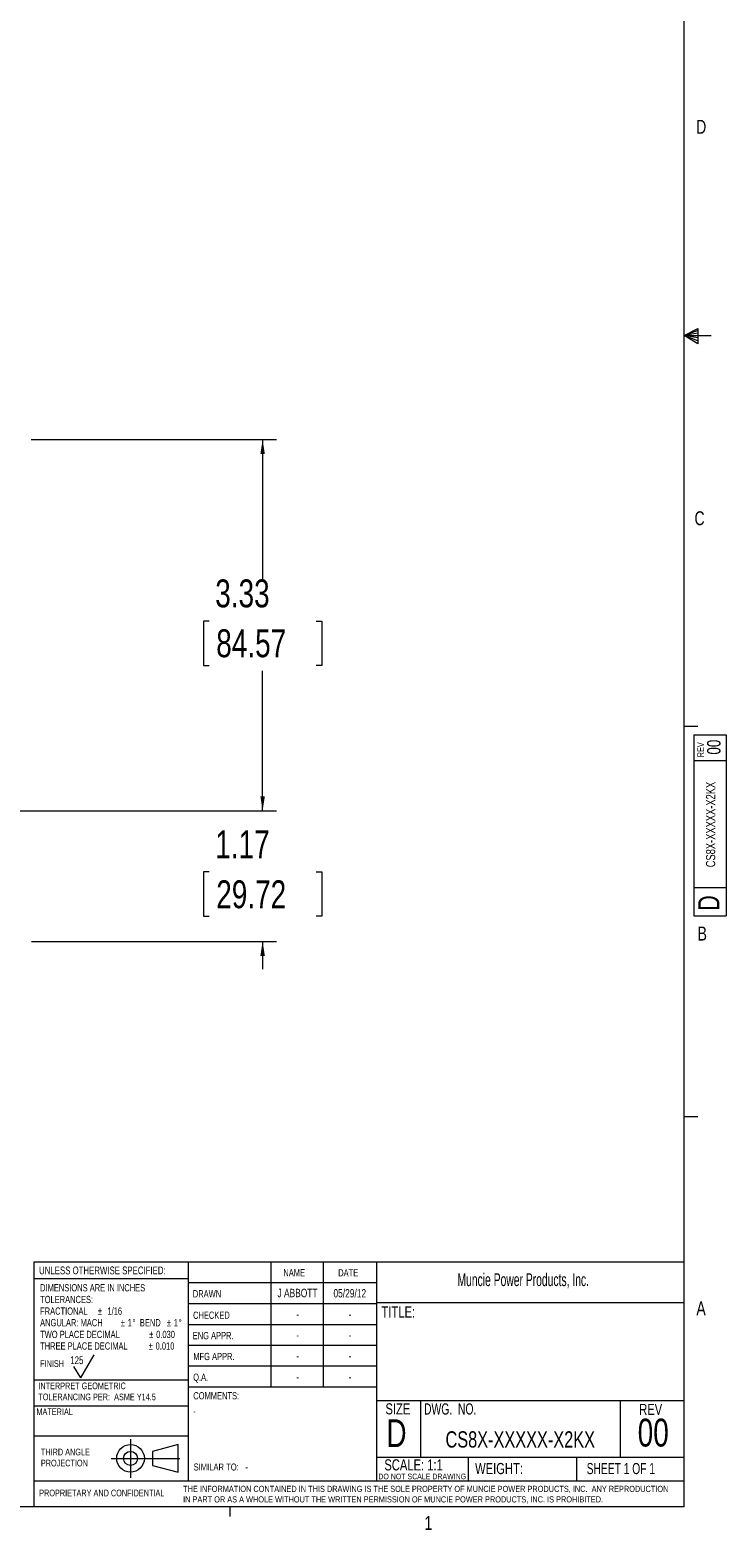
# Model space of a CAD drawing. Header units: inches. Extents: x 0.3 to 33.9, y 0.2 to 21.7.
# Tile 11 of 18: x 27.7 to 33.9, y 0.2 to 13.7. Entities that reach past the tile are written whole.
import ezdxf

# ---------------------------------------------------------------- set-up
doc = ezdxf.new("R2010")
doc.units = ezdxf.units.IN
doc.header["$MEASUREMENT"] = 0
doc.linetypes.add('CENTERX2', pattern=[0.8, 0.5, -0.1, 0.1, -0.1])
doc.layers.add('BORDER', color=7, linetype='Continuous', lineweight=15)
doc.layers.add('SLD-0', color=7, linetype='Continuous', lineweight=15)
doc.styles.add('SLDTEXTSTYLE0', font='TXT', dxfattribs={"width": 0.75})
doc.styles.add('SLDTEXTSTYLE1', font='TXT', dxfattribs={"width": 0.605})
doc.styles.add('SLDTEXTSTYLE2', font='TXT', dxfattribs={"width": 0.694444})
doc.styles.add('SLDTEXTSTYLE3', font='TXT', dxfattribs={"width": 0.6875})
doc.dimstyles.new('SLDDIMSTYLE0', dxfattribs={"dimtxt": 0.25, "dimasz": 0.13, "dimexe": 0, "dimexo": 0.0625, "dimgap": 0.0625, "dimtad": 0, "dimtih": 1, "dimtoh": 1, "dimrnd": 1e-09, "dimzin": 12, "dimdsep": 46, "dimtxsty": 'SLDTEXTSTYLE0', "dimsah": 1, "dimcen": 0.09, "dimadec": 0, "dimazin": 3, "dimtfac": 1, "dimtofl": 0, "dimtmove": 0, "dimatfit": 3, "dimfxl": 1, "dimfrac": 2, "dimtolj": 1, "dimtzin": 12, "dimarcsym": 0})
doc.dimstyles.new('SLDDIMSTYLE1', dxfattribs={"dimtxt": 0.25, "dimasz": 0.13, "dimexe": 0, "dimexo": 0.0625, "dimgap": 0.0625, "dimtad": 0, "dimtih": 1, "dimtoh": 1, "dimrnd": 1e-09, "dimzin": 12, "dimdsep": 46, "dimtxsty": 'SLDTEXTSTYLE0', "dimsah": 1, "dimcen": 0.09, "dimadec": 0, "dimazin": 3, "dimtfac": 1, "dimtmove": 0, "dimatfit": 0, "dimfxl": 1, "dimfrac": 2, "dimtolj": 1, "dimtzin": 12, "dimarcsym": 0})

# ---------------------------------------------------------------- blocks, each defined once
blk = doc.blocks.new('Block1')
at = {"layer": 'SLD-0', "color": 1, "linetype": 'CENTERX2'}
for p, q in [((3.162, 0.867), (3.162, 0.522)), ((2.989, 0.695), (3.334, 0.695))]:
    blk.add_line(p, q, dxfattribs=at)
at = {"layer": 'SLD-0', "color": 1}
for p, q in [((3.589, 0.818), (3.359, 0.758)), ((3.589, 0.571), (3.589, 0.818)), ((3.334, 0.695), (3.604, 0.695)), ((3.359, 0.758), (3.359, 0.632)), ((3.359, 0.632), (3.589, 0.571))]:
    blk.add_line(p, q, dxfattribs=at)
for radius in [0.124, 0.0629]:
    blk.add_circle((3.162, 0.695), radius, dxfattribs=at)
blk = doc.blocks.new('SW_NOTE_0')
at = {"layer": 'SLD-0', "color": 0, "char_height": 0.06, "attachment_point": 1, "style": 'SLDTEXTSTYLE0'}
for s, insert in [('THIRD ANGLE', (0, 0.077)), ('PROJECTION', (0, -0.022))]:
    blk.add_mtext(s, dxfattribs=dict(at, insert=insert))
blk = doc.blocks.new('SW_NOTE_1')
at = {"layer": 'SLD-0', "color": 0, "char_height": 0.055, "attachment_point": 1, "style": 'SLDTEXTSTYLE0'}
for s, insert in [('THE INFORMATION CONTAINED IN THIS DRAWING IS THE SOLE PROPERTY OF MUNCIE POWER PRODUCTS, INC.  ANY REPRODUCTION', (0, 0.071)), ('IN PART OR AS A WHOLE WITHOUT THE WRITTEN PERMISSION OF MUNCIE POWER PRODUCTS, INC. IS PROHIBITED.', (0, -0.023))]:
    blk.add_mtext(s, dxfattribs=dict(at, insert=insert))
blk = doc.blocks.new('SW_NOTE_2')
at = {"layer": 'SLD-0', "color": 0, "char_height": 0.065, "attachment_point": 1, "style": 'SLDTEXTSTYLE0'}
for s, insert in [('DIMENSIONS ARE IN INCHES', (0, 0.084)), ('TOLERANCES:', (0, -0.021)), ('FRACTIONAL', (0, -0.125)), ('%%p', (0.518, -0.125)), ('1/16', (0.604, -0.125)), ('ANGULAR: MACH', (0, -0.229)), ('%%p', (0.723, -0.229)), ('1', (0.785, -0.229)), ('%%d', (0.829, -0.229)), ('BEND', (0.895, -0.229)), ('%%p', (1.137, -0.229)), ('1', (1.199, -0.229)), ('%%d', (1.243, -0.229)), ('TWO PLACE DECIMAL', (0, -0.334)), ('%%p', (0.979, -0.334)), ('0.030', (1.041, -0.334)), ('THREE PLACE DECIMAL', (0, -0.438)), ('%%p', (0.974, -0.438)), ('0.010', (1.036, -0.438))]:
    blk.add_mtext(s, dxfattribs=dict(at, insert=insert))
blk = doc.blocks.new('SW_NOTE_3')
at = {"layer": 'SLD-0', "color": 0, "char_height": 0.06, "attachment_point": 1, "style": 'SLDTEXTSTYLE0'}
for s, insert in [('INTERPRET GEOMETRIC', (0, 0.077)), ('TOLERANCING PER:  ASME Y14.5', (0, -0.022))]:
    blk.add_mtext(s, dxfattribs=dict(at, insert=insert))
blk = doc.blocks.new('_D_4')
at = {"layer": 'SLD-0'}
for p, q in [((29.743, 6.651), (29.743, 6.901)), ((25.594, 6.651), (29.868, 6.651)), ((29.264, 6.103), (29.213, 6.103)), ((29.213, 6.103), (29.213, 5.706)), ((30.222, 6.103), (30.273, 6.103)), ((30.273, 6.103), (30.273, 5.706)), ((29.213, 5.706), (29.264, 5.706)), ((30.273, 5.706), (30.222, 5.706)), ((27.671, 5.481), (29.868, 5.481)), ((29.743, 5.481), (29.743, 5.231))]:
    blk.add_line(p, q, dxfattribs=at)
for points in [[(29.743, 6.651), (29.763, 6.781), (29.723, 6.781)], [(29.743, 5.481), (29.723, 5.351), (29.763, 5.351)]]:
    blk.add_solid(points, dxfattribs=at)
at = {"layer": 'SLD-0', "char_height": 0.25, "attachment_point": 1, "style": 'SLDTEXTSTYLE0'}
for s, insert in [('1.17', (29.318, 6.476, 0.413)), ('29.72', (29.327, 6.028, 0.413))]:
    blk.add_mtext(s, dxfattribs=dict(at, insert=insert))
blk = doc.blocks.new('_D_5')
at = {"layer": 'SLD-0'}
for p, q in [((27.666, 9.98), (29.868, 9.98)), ((29.743, 9.98), (29.743, 8.726)), ((29.264, 8.352), (29.213, 8.352)), ((29.213, 8.352), (29.213, 7.955)), ((30.222, 8.352), (30.273, 8.352)), ((30.273, 8.352), (30.273, 7.955)), ((29.213, 7.955), (29.264, 7.955)), ((30.273, 7.955), (30.222, 7.955)), ((29.743, 6.651), (29.743, 7.905)), ((25.594, 6.651), (29.868, 6.651))]:
    blk.add_line(p, q, dxfattribs=at)
for points in [[(29.743, 9.98), (29.723, 9.85), (29.763, 9.85)], [(29.743, 6.651), (29.763, 6.781), (29.723, 6.781)]]:
    blk.add_solid(points, dxfattribs=at)
at = {"layer": 'SLD-0', "char_height": 0.25, "attachment_point": 1, "style": 'SLDTEXTSTYLE0'}
for s, insert in [('3.33', (29.318, 8.725, 0.413)), ('84.57', (29.327, 8.278, 0.413))]:
    blk.add_mtext(s, dxfattribs=dict(at, insert=insert))

msp = doc.modelspace()

# ---------------------------------------------------------------- linework, layer by layer
at = {"layer": 'BORDER'}
for p, q in [((27.694, 0.645), (27.694, 2.609)), ((27.694, 2.609), (33.523, 2.609)), ((29.076, 2.609), (29.076, 0.645)), ((29.817, 2.609), (29.817, 1.484)), ((30.285, 2.609), (30.285, 1.484)), ((30.764, 2.609), (30.764, 0.645)), ((29.076, 2.455), (27.694, 2.455)), ((29.076, 2.422), (30.764, 2.422)), ((29.076, 2.234), (30.764, 2.234)), ((30.764, 2.242), (33.523, 2.242)), ((29.076, 2.047), (30.764, 2.047)), ((28.111, 1.567), (28.231, 1.775)), ((30.764, 1.859), (29.076, 1.859)), ((28.111, 1.567), (28.051, 1.671)), ((30.764, 1.672), (29.076, 1.672)), ((27.694, 1.55), (29.076, 1.55)), ((30.764, 1.484), (29.073, 1.484)), ((30.764, 1.365), (33.523, 1.365)), ((31.16, 1.365), (31.16, 0.858)), ((32.951, 1.365), (32.951, 0.858)), ((27.694, 1.317), (29.076, 1.317)), ((27.694, 1.047), (29.076, 1.047)), ((30.764, 0.858), (33.523, 0.858)), ((31.587, 0.858), (31.587, 0.645)), ((32.559, 0.858), (32.559, 0.645)), ((27.691, 0.645), (27.691, 0.411)), ((27.691, 0.645), (33.523, 0.645))]:
    msp.add_line(p, q, dxfattribs=at)
at = {"layer": 'SLD-0'}
for p, q in [((33.523, 0.411), (33.523, 21.411)), ((33.523, 10.911), (33.647, 10.976)), ((33.647, 10.958), (33.523, 10.911)), ((33.647, 10.934), (33.523, 10.911)), ((33.647, 10.891), (33.523, 10.911)), ((33.647, 10.865), (33.523, 10.911)), ((33.647, 10.837), (33.523, 10.911)), ((33.523, 10.911), (33.766, 10.911)), ((33.647, 10.976), (33.647, 10.837)), ((33.523, 7.411), (33.648, 7.411)), ((33.61, 7.332), (33.9, 7.332)), ((33.61, 7.332), (33.61, 5.709)), ((33.9, 7.332), (33.9, 5.709)), ((33.9, 7.099), (33.61, 7.099)), ((33.61, 5.965), (33.9, 5.965)), ((33.61, 5.709), (33.9, 5.709)), ((33.523, 3.911), (33.648, 3.911)), ((33.523, 0.411), (0.523, 0.411)), ((29.448, 0.411), (29.448, 0.326))]:
    msp.add_line(p, q, dxfattribs=at)

# ---------------------------------------------------------------- block references
at = {"color": 7, "linetype": 'Continuous'}
msp.add_blockref('Block1', (25.396, 0.151), dxfattribs=at)
at = {"layer": 'SLD-0'}
for name, p in [('SW_NOTE_2', (27.747, 2.324)), ('SW_NOTE_3', (27.731, 1.449)), ('SW_NOTE_0', (27.754, 0.856)), ('SW_NOTE_1', (29.03, 0.529))]:
    msp.add_blockref(name, p, dxfattribs=at)

# ---------------------------------------------------------------- texts
at = {"color": 7, "linetype": 'Continuous', "lineweight": 0, "char_height": 0.125, "attachment_point": 1, "style": 'SLDTEXTSTYLE0'}
for s, insert in [('D', (33.632, 12.845)), ('C', (33.617, 9.336)), ('B', (33.645, 5.613)), ('A', (33.634, 2.254)), ('1', (31.195, 0.329))]:
    msp.add_mtext(s, dxfattribs=dict(at, insert=insert))
at = {"color": 7, "linetype": 'Continuous', "lineweight": 0, "rotation": 90, "style": 'SLDTEXTSTYLE0'}
for s, insert, char_height, attachment_point in [('REV', (33.642, 7.131), 0.06, 1), ('00', (33.73, 7.222), 0.12, 2), ('CS8X-XXXXX-X2KX', (33.72, 6.528), 0.08333, 2), ('D', (33.651, 5.756), 0.19, 1)]:
    msp.add_mtext(s, dxfattribs=dict(at, insert=insert, char_height=char_height, attachment_point=attachment_point))
at = {"layer": 'BORDER', "style": 'SLDTEXTSTYLE0'}
for s, insert, char_height, attachment_point in [('125', (28.018, 1.761), 0.07, 1), ('CS8X-XXXXX-X2KX', (32.054, 1.089), 0.14583, 2), ('00', (33.247, 1.202), 0.25, 2), ('-', (29.588, 0.8), 0.0625, 1), ('PROPRIETARY AND CONFIDENTIAL', (27.739, 0.566), 0.06, 1)]:
    msp.add_mtext(s, dxfattribs=dict(at, insert=insert, char_height=char_height, attachment_point=attachment_point))
at = {"layer": 'SLD-0'}
for s, insert, char_height, attachment_point, style in [('UNLESS OTHERWISE SPECIFIED:', (27.738, 2.566), 0.07, 1, 'SLDTEXTSTYLE0'), ('NAME', (29.929, 2.543), 0.065, 1, 'SLDTEXTSTYLE0'), ('DATE', (30.421, 2.542), 0.065, 1, 'SLDTEXTSTYLE0'), ('Muncie Power Products, Inc.', (31.491, 2.505), 0.11458, 1, 'SLDTEXTSTYLE1'), ('DRAWN', (29.117, 2.354), 0.065, 1, 'SLDTEXTSTYLE0'), ('J ABBOTT', (30.056, 2.366), 0.075, 2, 'SLDTEXTSTYLE0'), ('05/29/12', (30.525, 2.364), 0.075, 2, 'SLDTEXTSTYLE0'), ('CHECKED', (29.119, 2.162), 0.065, 1, 'SLDTEXTSTYLE0'), ('TITLE:', (30.81, 2.208), 0.1, 1, 'SLDTEXTSTYLE0'), ('-', (30.057, 2.177), 0.075, 2, 'SLDTEXTSTYLE0'), ('-', (30.526, 2.177), 0.075, 2, 'SLDTEXTSTYLE0'), ('ENG APPR.', (29.116, 1.979), 0.065, 1, 'SLDTEXTSTYLE0'), ('-', (30.057, 1.989), 0.075, 2, 'SLDTEXTSTYLE0'), ('-', (30.526, 1.989), 0.075, 2, 'SLDTEXTSTYLE0'), ('MFG APPR.', (29.121, 1.792), 0.065, 1, 'SLDTEXTSTYLE0'), ('-', (30.057, 1.802), 0.075, 2, 'SLDTEXTSTYLE0'), ('-', (30.526, 1.802), 0.075, 2, 'SLDTEXTSTYLE0'), ('FINISH', (27.747, 1.726), 0.06, 1, 'SLDTEXTSTYLE0'), ('Q.A.', (29.12, 1.606), 0.065, 1, 'SLDTEXTSTYLE0'), ('-', (30.057, 1.614), 0.075, 2, 'SLDTEXTSTYLE0'), ('-', (30.526, 1.614), 0.075, 2, 'SLDTEXTSTYLE0'), ('COMMENTS:', (29.121, 1.44), 0.065, 1, 'SLDTEXTSTYLE0'), ('MATERIAL', (27.714, 1.294), 0.06, 1, 'SLDTEXTSTYLE0'), ('-', (29.121, 1.3), 0.0625, 1, 'SLDTEXTSTYLE0'), ('SIZE', (30.845, 1.34), 0.1, 1, 'SLDTEXTSTYLE0'), ('DWG.  NO.', (31.191, 1.339), 0.1, 1, 'SLDTEXTSTYLE2'), ('REV', (33.121, 1.335), 0.1, 1, 'SLDTEXTSTYLE0'), ('D', (30.853, 1.197), 0.25, 1, 'SLDTEXTSTYLE0'), ('SCALE: 1:1', (30.835, 0.838), 0.1, 1, 'SLDTEXTSTYLE0'), ('SHEET 1 OF 1', (32.65, 0.805), 0.1, 1, 'SLDTEXTSTYLE3'), ('SIMILAR TO:', (29.124, 0.8), 0.0625, 1, 'SLDTEXTSTYLE0'), ('DO NOT SCALE DRAWING', (31.175, 0.709), 0.05, 2, 'SLDTEXTSTYLE0'), ('WEIGHT:', (31.649, 0.805), 0.1, 1, 'SLDTEXTSTYLE0')]:
    msp.add_mtext(s, dxfattribs=dict(at, insert=insert, char_height=char_height, attachment_point=attachment_point, style=style))

# ---------------------------------------------------------------- dimensions: what is measured, and where the dimension line sits
for base, p1, p2, dimstyle, picture, middle in [((29.743, 9.98), (25.544, 6.651), (27.616, 9.98), 'SLDDIMSTYLE0', '_D_5', (29.743, 8.316)), ((29.743, 6.651), (27.621, 5.481), (25.544, 6.651), 'SLDDIMSTYLE1', '_D_4', (29.743, 6.066))]:
    dim = msp.add_linear_dim(base=base, p1=p1, p2=p2, angle=90, dimstyle=dimstyle, dxfattribs=at)
    dim.commit()
    dim.dimension.update_dxf_attribs({"geometry": picture, "text_midpoint": middle, "dimtype": 160})

doc.saveas('drawing.dxf')
